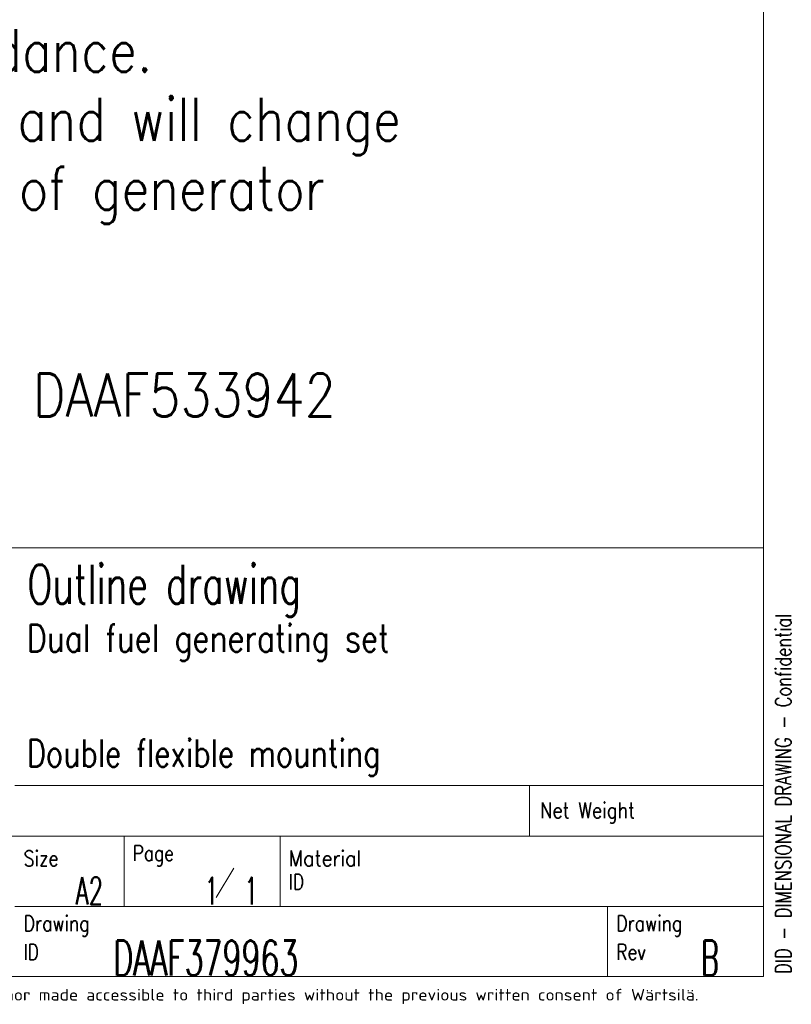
# Model space of a CAD drawing. Header units: inches. Extents: x 0 to 29700, y -16 to 21000.
# Tile 165 of 256: x 24680 to 29628, y 72 to 6387. Entities that reach past the tile are written whole.
import ezdxf

# ---------------------------------------------------------------- set-up
doc = ezdxf.new("R2010")
doc.units = ezdxf.units.IN
for name, color, linetype, true_color in [('1', 7, 'Continuous', 0xffffff), ('210', 7, 'Continuous', 0xffffff), ('254', 7, 'Continuous', 0xffffff)]:
    doc.layers.add(name, color=color, linetype=linetype, true_color=true_color)
doc.styles.add('iso-1', font='isocp.shx')
doc.styles.add('latin_extended', font='simplex.shx')

msp = doc.modelspace()

# ---------------------------------------------------------------- linework, layer by layer
at = {"layer": '1', "color": 7, "linetype": 'Continuous', "lineweight": 18}
msp.add_line((20200, 3000), (29450, 3000), dxfattribs=at)
at = {"layer": '210', "color": 7, "linetype": 'Continuous', "lineweight": 18}
for p, q in [((29450, 250), (29450, 20750)), ((20200, 3000), (29450, 3000)), ((250, 250), (29450, 250))]:
    msp.add_line(p, q, dxfattribs=at)
at = {"layer": '210', "color": 7, "linetype": 'Continuous', "lineweight": 13}
for p, q in [((24649.765, 1475.002), (29450, 1475.002)), ((27949.78, 1150.002), (27949.78, 1475.002)), ((20200.02, 1150.002), (29450.02, 1150.002)), ((25349.764, 1150.002), (25349.763, 699.999)), ((26349.764, 699.999), (26349.764, 1150.002)), ((29450, 699.999), (24649.763, 699.999)), ((28449.999, 250), (28449.999, 699.999))]:
    msp.add_line(p, q, dxfattribs=at)
at = {"layer": '210', "color": 3, "linetype": 'Continuous', "lineweight": 13}
msp.add_line((25940.233, 757.727), (26053.688, 944.808), dxfattribs=at)

# ---------------------------------------------------------------- texts
at = {"layer": '210', "color": 3, "linetype": 'Continuous', "lineweight": 18, "attachment_point": 7, "line_spacing_factor": 0.963855, "style": 'latin_extended'}
for s, insert, char_height in [('\\W0.6796;Outline drawing', (24729.703, 2558.291), 250), ('\\W0.8094;Dual fuel generating set', (24725.728, 2273.93), 175), ('\\W0.7774;Double flexible mounting', (24725.728, 1536.43), 175), ('\\W0.6107;A2', (25040.162, 712.588), 175), ('\\W0.5906;1', (25865.778, 712.588), 175), ('\\W0.5906;1', (26119.95, 712.588), 175), ('\\W0.6313;DAAF379963', (25280.681, 256.904), 225), ('\\W0.5625;B', (29049.777, 256.904), 225)]:
    msp.add_mtext(s, dxfattribs=dict(at, insert=insert, char_height=char_height))
at = {"layer": '210', "color": 3, "linetype": 'Continuous', "lineweight": 18, "insert": (29626.484, 266.999), "char_height": 100, "attachment_point": 7, "rotation": 90, "line_spacing_factor": 0.963855, "style": 'latin_extended'}
msp.add_mtext('\\W0.7702;DID - DIMENSIONAL DRAWING - Confidential', dxfattribs=at)
at = {"layer": '210', "color": 211, "linetype": 'Continuous', "lineweight": 18, "char_height": 100, "attachment_point": 7, "line_spacing_factor": 0.963855, "style": 'latin_extended'}
for s, insert in [('\\W0.8446;Net Weight', (28017.58, 1233.318)), ('\\W0.8289;Size', (24705.065, 958.316)), ('\\W0.7995;Page', (25405.064, 958.316)), ('\\W0.8988;Material', (26405.065, 958.074)), ('\\W0.7905;ID', (26405.065, 808.074)), ('\\W0.8174;Drawing', (24705.063, 508.071)), ('\\W0.8174;Drawing', (28505.3, 508.315)), ('\\W0.7905;ID', (24705.063, 358.071)), ('\\W0.8107;Rev', (28505.299, 358.069))]:
    msp.add_mtext(s, dxfattribs=dict(at, insert=insert))
at = {"layer": '210', "color": 211, "linetype": 'Continuous', "lineweight": 13, "insert": (22946.98, 73.823), "char_height": 74.999998, "attachment_point": 7, "line_spacing_factor": 0.963855, "style": 'iso-1'}
msp.add_mtext('\\W1.2104;purpose nor copied in any way nor made accessible to third parties without the previous written consent of Wärtsilä.', dxfattribs=at)
at = {"layer": '254', "color": 2, "linetype": 'Continuous', "lineweight": 13, "insert": (20234.353, 3751.271), "char_height": 275, "attachment_point": 7, "line_spacing_factor": 0.963855, "style": 'latin_extended'}
msp.add_mtext('\\W0.8449;The drawing is only for guidance.\\PDimensions are preliminary and will change \\Pdepending on the selection of generator \\Pand flexible coupling.\\P\\PService spaces see drawing DAAF533942', dxfattribs=at)

doc.saveas('drawing.dxf')
